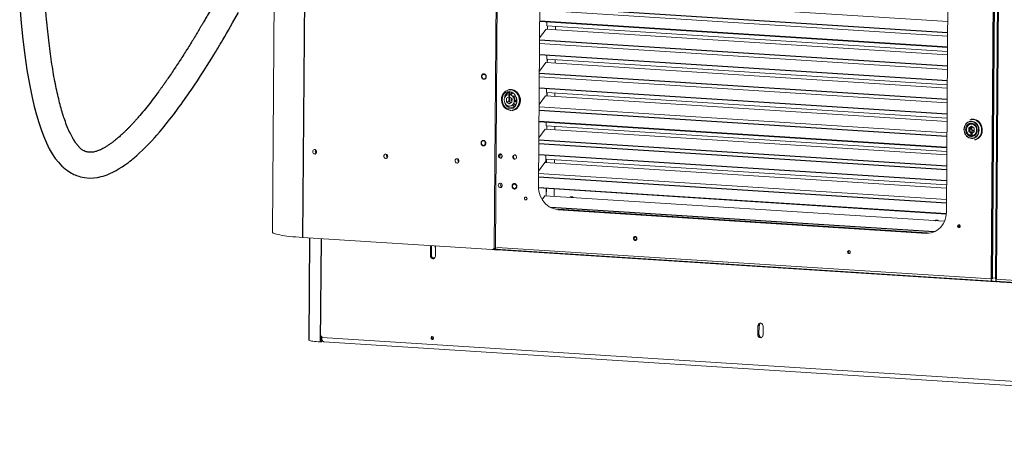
# Model space of a CAD drawing. Header units: millimetres. Extents: x -1472 to 1442, y -78 to 2620.
# Tile 1 of 102: x -1466 to -140, y -77 to 474. Entities that reach past the tile are written whole.
import ezdxf

# ---------------------------------------------------------------- set-up
doc = ezdxf.new("R2010")
doc.units = ezdxf.units.MM

msp = doc.modelspace()

# ---------------------------------------------------------------- linework, layer by layer
at = {"color": 144, "linetype": 'Continuous', "lineweight": 18}
for p, q in [((-816.8, 1516.8), (-826.7, 167.7)), ((-815.2, 1517.1), (-825.2, 165.2)), ((-158, 125.4), (-148, 1475.8)), ((-157, 125.6), (-147, 1476)), ((-156.3, 125.7), (-146.3, 1481.7)), ((-142, 1475.8), (-152, 125.4)), ((-140.8, 1475.4), (-150.8, 124.9)), ((-758.6, 1429.3), (-767.3, 250.3)), ((-218.2, 215.3), (-209.5, 1394.3)), ((-1122.6, 574), (-1125.5, 188.5)), ((-756.8, 505.9), (-216.3, 471.5)), ((-765.5, 486.8), (-216.5, 451.8)), ((-765.6, 471.6), (-216.6, 436.6)), ((-755.8, 471), (-755.9, 465.7)), ((-755.9, 465.7), (-216.6, 431.3)), ((-755.2, 465.6), (-755.2, 461)), ((-755, 465.6), (-755.1, 461)), ((-744.4, 464.9), (-744.4, 460.3)), ((-765.8, 449.6), (-757.1, 461.1)), ((-757.1, 461.1), (-216.7, 426.7)), ((-765.9, 442), (-216.8, 407)), ((-216.9, 392.2), (-766, 427.2)), ((-766, 426.8), (-216.9, 391.8)), ((-756.2, 426.2), (-756.2, 420.9)), ((-766.1, 404.8), (-757.5, 416.4)), ((-757.5, 416.4), (-217, 381.9)), ((-756.2, 420.9), (-217, 386.5)), ((-755.5, 420.8), (-755.5, 416.2)), ((-755.3, 420.8), (-755.4, 416.2)), ((-744.7, 420.1), (-744.8, 415.5)), ((-766.2, 397.2), (-217.2, 362.2)), ((-811.5, 371.9), (-812.5, 371.7)), ((-812.5, 371.7), (-812.5, 369.7)), ((-811.5, 371.2), (-811.5, 371.9)), ((-802.4, 376), (-808.1, 376.4)), ((-807.3, 371.9), (-807.3, 373.4)), ((-807, 371.1), (-806.9, 376.3)), ((-805.7, 373.3), (-805.7, 371.8)), ((-802.2, 371.4), (-798.9, 371.2)), ((-802.1, 371.3), (-802, 371.3)), ((-802, 371.3), (-802, 371.2)), ((-801.5, 375.2), (-801.2, 375.3)), ((-801.2, 375.2), (-801.5, 375.2)), ((-798.1, 371.7), (-798.2, 371.7)), ((-766.5, 360), (-757.8, 371.6)), ((-217.3, 347.4), (-766.3, 382.4)), ((-766.3, 382), (-217.3, 347)), ((-757.8, 371.6), (-217.3, 337.1)), ((-756.5, 381.4), (-756.5, 376.1)), ((-756.5, 376.1), (-217.3, 341.7)), ((-755.8, 376), (-755.9, 371.4)), ((-755.7, 376), (-755.7, 371.4)), ((-745.1, 375.4), (-745.1, 370.8)), ((-812.6, 362.4), (-812.6, 361.6)), ((-810.3, 363.4), (-810.2, 368.3)), ((-806.6, 360.8), (-810.3, 363.4)), ((-810.2, 368.3), (-806.5, 370.5)), ((-806.7, 364.1), (-810, 363.6)), ((-810, 363.6), (-806.5, 361)), ((-807, 369.2), (-807, 370.3)), ((-807, 364.1), (-807, 366)), ((-807, 361.1), (-807, 361.4)), ((-806.7, 364.1), (-804.1, 362.2)), ((-802.9, 363), (-806.6, 360.8)), ((-806.5, 370.5), (-802.8, 367.8)), ((-806, 361.1), (-806.5, 361)), ((-804, 365.6), (-804, 368.7)), ((-803.7, 365.5), (-804, 365.6)), ((-802.8, 367.8), (-802.9, 363)), ((-802.9, 363.1), (-802.9, 367.8)), ((-802.8, 367.8), (-802.9, 367.8)), ((-802.9, 363.1), (-802.9, 363.1)), ((-800.7, 370.9), (-801.6, 370.7)), ((-801.2, 360.6), (-797.6, 359.6)), ((-801, 360.9), (-799.7, 361)), ((-799.7, 361), (-801, 360.8)), ((-800.7, 370.9), (-800.7, 369.3)), ((-799.6, 368.3), (-800.2, 368.2)), ((-799.6, 363.7), (-799.9, 363.6)), ((-799.7, 361), (-797.3, 360.4)), ((-799.6, 363.7), (-799.6, 368.3)), ((-799, 365.2), (-799.6, 365.3)), ((-799, 364.7), (-798.9, 370.8)), ((-798.9, 370.8), (-797.7, 371)), ((-798.1, 363.7), (-796.4, 364)), ((-796.4, 363.6), (-798.1, 363.7)), ((-797, 365.1), (-797, 369.2)), ((-808.3, 356.4), (-800.5, 355.9)), ((-800.3, 356.1), (-807.2, 356.6)), ((-804.7, 352.1), (-804.4, 352.1)), ((-801.7, 352.3), (-802.4, 352.2)), ((-217.5, 322), (-766.5, 357)), ((-217.6, 302.6), (-766.6, 337.6)), ((-756.8, 336.6), (-756.9, 331.3)), ((-190.2, 332), (-190.3, 330)), ((-189.9, 332.6), (-190.2, 332)), ((-189.2, 331.5), (-189.2, 332.2)), ((-186.8, 333.3), (-186.8, 334.6)), ((-184.4, 340.1), (-184.9, 340)), ((-180.1, 336.3), (-181.8, 336.4)), ((-180, 331.7), (-179.9, 331.7)), ((-766.8, 315.2), (-758.1, 326.8)), ((-758.1, 326.8), (-217.7, 292.3)), ((-756.9, 331.3), (-217.6, 296.9)), ((-756.1, 331.3), (-756.2, 326.7)), ((-756, 331.2), (-756, 326.6)), ((-745.4, 330.6), (-745.4, 326)), ((-190.3, 322.7), (-190.3, 321.9)), ((-188, 328.6), (-184.3, 330.8)), ((-188, 323.7), (-188, 328.6)), ((-184.3, 321.1), (-188, 323.7)), ((-186.8, 318.3), (-187.4, 319.2)), ((-186.9, 318.4), (-186.9, 318.9)), ((-186.8, 322.9), (-186.8, 329.3)), ((-186.8, 328.7), (-183.8, 328.5)), ((-186.8, 328.1), (-183.8, 327.9)), ((-186.8, 328.1), (-183.8, 327.9)), ((-186.8, 327.6), (-183.8, 327.4)), ((-186.8, 327.6), (-183.8, 327.4)), ((-186.8, 327.5), (-183.8, 327.3)), ((-186.8, 326.9), (-183.8, 326.7)), ((-186.8, 324.6), (-180.6, 324.2)), ((-181.2, 322.9), (-186.8, 323.3)), ((-185.9, 329.8), (-183.8, 329.7)), ((-185.9, 322.2), (-182.7, 322)), ((-185.8, 329.9), (-183.8, 329.8)), ((-185.2, 319.8), (-184.5, 319.8)), ((-185.2, 318.3), (-185.2, 319.8)), ((-184.5, 318.3), (-184.5, 319.9)), ((-184.3, 330.8), (-180.6, 328.2)), ((-180.6, 323.3), (-184.3, 321.1)), ((-183.8, 330.5), (-183.8, 325.6)), ((-183.8, 325.6), (-183.8, 325.6)), ((-183.8, 325.6), (-183.8, 325.6)), ((-183.8, 325.6), (-183.8, 325.6)), ((-183.5, 319.7), (-183.5, 318.2)), ((-180.6, 328.2), (-180.6, 323.3)), ((-180.2, 319.5), (-178.8, 319.4)), ((-178.4, 331.3), (-179.4, 331.1)), ((-178.4, 329.5), (-178.2, 329.4)), ((-178.4, 321.8), (-177.4, 321.7)), ((-178.3, 329.4), (-178.2, 329.4)), ((-177, 322.7), (-178, 322.7)), ((-177.6, 324), (-176.7, 324)), ((-176.4, 319.2), (-175.7, 319.2)), ((-175.4, 321.6), (-174.7, 321.5)), ((-174.4, 322.5), (-175.1, 322.5)), ((-174.8, 324.2), (-174.2, 324.4)), ((-180.5, 312.4), (-180.3, 312.5)), ((-180.2, 312.4), (-179.7, 312.5)), ((-179.3, 316.3), (-178.3, 316.2)), ((-178, 316.4), (-179, 316.5)), ((-1067.6, 297.3), (-1067.6, 299.2)), ((-971.7, 291.1), (-971.7, 293)), ((-971.7, 292.8), (-971.5, 292.8)), ((-217.9, 257.8), (-767, 292.8)), ((-767, 292.5), (-217.9, 257.4)), ((-757.2, 291.8), (-757.2, 286.5)), ((-875.9, 285), (-875.8, 286.9)), ((-767.1, 270.4), (-758.5, 282)), ((-758.5, 282), (-218, 247.5)), ((-757.2, 286.5), (-218, 252.1)), ((-756.5, 286.5), (-756.5, 281.9)), ((-756.5, 281.9), (-756.4, 286.5)), ((-756.3, 286.5), (-756.4, 281.9)), ((-745.7, 285.8), (-745.8, 281.2)), ((-218.1, 232.4), (-767.2, 267.4)), ((-767.2, 247.7), (-218.4, 212.7)), ((-756.8, 247), (-756.8, 237.1)), ((-756.6, 247), (-756.7, 237.1)), ((-746, 246.3), (-746.1, 236.4)), ((-762.4, 232.4), (-758.8, 237.2)), ((-758.8, 237.2), (-220.8, 202.9)), ((-740.4, 219), (-741.4, 218.8)), ((-740.4, 219), (-243.6, 187.3)), ((-243.6, 187.3), (-244.6, 187.1)), ((-829.4, 164.9), (-1084.7, 181.2)), ((-912.8, 168.5), (-911.2, 168.8)), ((-912.8, 156.6), (-912.8, 168.5)), ((-911.3, 156.9), (-911.2, 168.8)), ((-905.9, 156.1), (-905.8, 168.1)), ((-827.8, 165.2), (-828.3, 165.1)), ((-826.7, 164.8), (-828.3, 165.1)), ((-825.2, 165.3), (-826.7, 165.4)), ((-825.2, 168), (-825.2, 168)), ((-822.8, 165.7), (-825.2, 165.2)), ((-154.9, 122.5), (-825.1, 165.3)), ((-823.3, 167.8), (-158, 125.4)), ((-822.6, 164.3), (-151.2, 121.5)), ((-910.2, 153.9), (-906.2, 154.6)), ((-158, 125.6), (-157, 125.6)), ((-157, 125.7), (-156.3, 125.7)), ((-152, 126.4), (-156.3, 126.7)), ((-154.9, 122.5), (-150.1, 121.6)), ((-152.3, 122.3), (511.2, 80)), ((-152.3, 122.3), (-147.5, 121.4)), ((-150.8, 125.6), (-152, 125.4)), ((510.3, 82.8), (-151.7, 125)), ((528, 78.2), (-143.4, 121)), ((-472, 50.4), (-471.9, 62.4)), ((-471.9, 62.4), (-470.4, 62.6)), ((-470.5, 50.7), (-470.4, 62.6)), ((-465, 50), (-464.9, 61.9)), ((-1060.5, 40.6), (-1060.9, 40.6)), ((-1060.5, 40.6), (-1060.5, 48.5)), ((-1060.5, 48.5), (-1059.1, 48.4)), ((-1059.3, 40.9), (-1060.5, 41)), ((-1059, 40.9), (-1059.3, 40.9)), ((-1059.1, 48.4), (-1059.1, 46.8)), ((-1059.1, 46.8), (789.9, -71.1)), ((-1059, 40.9), (-1059, 44.8)), ((-1056.4, 41), (791.2, -76.8)), ((-472, 50.4), (-470.5, 50.7))]:
    msp.add_line(p, q, dxfattribs=at)
at = {"color": 7, "linetype": 'Continuous', "lineweight": 25}
for p, q in [((-1082.2, 526.7), (-1084.7, 181.2)), ((-216.5, 456.4), (-765.5, 491.4)), ((-216.6, 437), (-765.6, 472)), ((-216.8, 411.6), (-765.8, 446.6)), ((-217.1, 366.8), (-766.2, 401.8)), ((-806.1, 379.9), (-807.2, 379.7)), ((-806.5, 376.3), (-806.6, 370.9)), ((-806.6, 364.3), (-806.6, 364.1)), ((-806.6, 361.1), (-806.6, 360.8)), ((-797, 365.1), (-799, 364.7)), ((-802.4, 352.1), (-801.4, 352.3)), ((-766.5, 352.4), (-217.5, 317.4)), ((-766.6, 337.3), (-217.6, 302.2)), ((-174.8, 324), (-174.2, 324)), ((-766.9, 307.6), (-217.8, 272.6)), ((-217.8, 277.2), (-766.8, 312.2)), ((-1066.4, 294.5), (-1066.4, 294.5)), ((-767.2, 262.9), (-218.1, 227.8)), ((-218.3, 213), (-767.2, 248)), ((-234.8, 188.7), (-751.2, 221.6)), ((-741.4, 218.8), (-244.6, 187.1)), ((-1075.3, 180.6), (-1076.3, 43.4)), ((-1059.9, 179.6), (-1060.9, 40.6)), ((-827.8, 165.2), (-828.1, 165.2)), ((-1059.3, 48.4), (-1059.3, 40.9))]:
    msp.add_line(p, q, dxfattribs=at)
at = {"color": 7, "linetype": 'Continuous', "lineweight": 25, "flags": 128}
for points in [[(-1465.6, 491.8), (-1463.6, 469.2), (-1461.3, 447.4), (-1458.7, 426.4), (-1455.8, 406.4), (-1452.5, 387.3), (-1448.8, 369.3), (-1446, 357.3), (-1443.1, 346), (-1440, 335.7), (-1436.9, 326.4), (-1433.7, 317.9), (-1429.7, 308.6), (-1425.7, 300.5), (-1421.7, 293.5), (-1417.7, 287.5), (-1413.5, 282.2), (-1408.7, 277.1), (-1407.7, 276.1), (-1406.1, 274.7), (-1404, 272.9), (-1401.4, 271), (-1398.2, 268.9), (-1395.9, 267.5), (-1394, 266.6), (-1392.7, 265.9), (-1391.1, 265.2), (-1388.9, 264.3), (-1386.2, 263.4), (-1383.8, 262.7), (-1378.4, 261.7), (-1371.8, 261.1), (-1366, 261.3), (-1360.9, 262), (-1356, 263), (-1353.3, 263.8), (-1350.7, 264.6), (-1347.7, 265.6), (-1344.1, 267.1), (-1340, 269), (-1335.6, 271.3), (-1331.5, 273.7), (-1327.7, 276.1), (-1324.5, 278.3), (-1321.6, 280.3), (-1319.3, 282), (-1317.2, 283.6), (-1315.1, 285.3), (-1313.2, 286.9), (-1311.2, 288.5), (-1307.9, 291.5), (-1304.2, 294.8), (-1300.2, 298.6), (-1296.2, 302.5), (-1291.9, 306.9), (-1287.8, 311.3), (-1284.2, 315.2), (-1280.9, 318.9), (-1277.5, 322.9), (-1273, 328.2), (-1268.3, 334), (-1263.4, 340.1), (-1258.7, 346.2), (-1254.1, 352.3), (-1251.2, 356.3), (-1248.4, 360.1), (-1245.9, 363.6), (-1243.8, 366.6), (-1241.9, 369.2), (-1240.2, 371.8), (-1237.3, 375.8), (-1234, 380.6), (-1230.3, 386.1), (-1226.4, 392), (-1222.2, 398.4), (-1217.8, 405.3), (-1213.1, 412.6), (-1210.1, 417.4), (-1207.1, 422.2), (-1204.4, 426.6), (-1202.1, 430.3), (-1200.2, 433.5), (-1198.6, 436.1), (-1197.4, 438.1), (-1196.6, 439.5), (-1195.7, 440.9), (-1194.1, 443.6), (-1192.1, 447.1), (-1189.6, 451.3), (-1187, 455.6), (-1184.4, 460.1), (-1181.7, 464.8), (-1179, 469.6), (-1171.1, 483.5)], [(-912.4, 170.2), (-912.6, 169.8), (-912.8, 168.5)], [(-905.8, 168.1), (-905.9, 169.3), (-906.1, 169.8)]]:
    msp.add_lwpolyline(points, dxfattribs=at)
at = {"color": 144, "linetype": 'Continuous', "lineweight": 18, "flags": 128}
for points in [[(-838.1, 397.4), (-838.3, 398.4), (-838.7, 399.3), (-839.4, 400.1), (-840.3, 400.5), (-841.2, 400.5), (-842, 400.2), (-842.7, 399.6), (-843.2, 398.7), (-843.3, 397.7), (-843.2, 396.7), (-842.7, 395.8), (-842.1, 395), (-841.2, 394.6), (-840.3, 394.6), (-839.4, 394.9), (-838.7, 395.5), (-838.3, 396.4), (-838.1, 397.4)], [(-816.3, 361.3), (-815.2, 358.9), (-813.7, 356.7), (-811.9, 354.9), (-809.8, 353.5), (-807.5, 352.6), (-805.2, 352.1), (-802.8, 352.3), (-800.6, 352.9), (-798.5, 354), (-796.6, 355.6), (-795.1, 357.6), (-794, 359.9), (-793.3, 362.5), (-793, 365.1), (-793.3, 367.8), (-793.9, 370.4), (-795, 372.9), (-796.5, 375.1), (-798.3, 376.9), (-800.4, 378.3), (-802.6, 379.2), (-805, 379.6), (-807.3, 379.5), (-809.6, 378.9), (-811.7, 377.7), (-813.5, 376.2), (-815, 374.2), (-816.2, 371.9), (-816.9, 369.3), (-817.1, 366.7), (-817.1, 366.7)], [(-806.7, 354), (-804.9, 354.1), (-803.2, 354.5), (-801.5, 355.2), (-800.1, 356.3), (-798.8, 357.7), (-797.8, 359.2), (-797, 361), (-796.5, 363), (-796.4, 365), (-796.5, 367), (-796.9, 369), (-797.7, 370.9), (-798.7, 372.6), (-799.9, 374.1), (-801.4, 375.4), (-803, 376.4), (-804.7, 377), (-806.5, 377.3), (-808.3, 377.2), (-810, 376.8), (-811.6, 376.1), (-813.1, 375), (-814.3, 373.6), (-815.4, 372), (-816.1, 370.2), (-816.6, 368.3), (-816.8, 366.3), (-816.6, 364.3), (-816.2, 362.3), (-815.4, 360.4), (-814.4, 358.6), (-813.2, 357.1), (-811.7, 355.9), (-810.1, 354.9), (-808.4, 354.3), (-806.7, 354)], [(-805.7, 373.3), (-804.2, 372.8), (-802.9, 372), (-801.8, 370.9), (-800.8, 369.6), (-800.2, 368), (-799.8, 366.4), (-799.8, 364.7), (-800, 363.1), (-800.6, 361.6), (-801.4, 360.3), (-802.5, 359.2), (-803.8, 358.4), (-805.1, 358), (-806.6, 357.9), (-808.1, 358.2), (-809.4, 358.8), (-810.7, 359.7), (-811.7, 360.9), (-812.6, 362.4), (-813.1, 363.9), (-813.3, 365.6), (-813.3, 367.3), (-812.9, 368.9), (-812.2, 370.3), (-811.2, 371.5), (-810.1, 372.5), (-808.7, 373.1), (-807.3, 373.4)], [(-801.9, 352.2), (-800.5, 352.6), (-798.7, 353.3), (-797, 354.4), (-795.5, 355.8), (-794.3, 357.5), (-793.3, 359.4), (-792.6, 361.4), (-792.2, 363.6), (-792.1, 365.8), (-792.3, 368.1), (-792.8, 370.2), (-793.6, 372.3), (-794.7, 374.2), (-796.1, 375.9), (-797.7, 377.4), (-799.4, 378.5), (-801.2, 379.4), (-803.2, 379.9), (-805.1, 380), (-807.1, 379.7), (-808.8, 379.2)], [(-807.6, 379.6), (-807.5, 379.6), (-806.7, 379.8)], [(-805.7, 371.8), (-805.7, 371.4), (-805.9, 371.2), (-806.2, 371), (-806.5, 370.9), (-806.8, 371), (-807.1, 371.2), (-807.3, 371.5), (-807.3, 371.9)], [(-806.6, 370.9), (-806.4, 371.4), (-805.7, 372.9)], [(-806.1, 379.9), (-805.6, 380), (-803.7, 380)], [(-804.2, 380), (-802.2, 379.7), (-800.3, 379), (-798.5, 378), (-796.9, 376.7), (-795.4, 375.1), (-794.2, 373.3), (-793.2, 371.3), (-792.5, 369.2), (-792.1, 366.9), (-792.1, 364.7), (-792.3, 362.5), (-792.9, 360.4), (-793.7, 358.4), (-794.9, 356.6), (-796.2, 355.1), (-797.8, 353.8), (-799.6, 352.9), (-801.4, 352.3), (-802.6, 352.1)], [(-803.7, 380), (-801.7, 379.7), (-799.8, 379.1), (-798, 378.1), (-796.4, 376.8), (-794.9, 375.2), (-793.7, 373.4), (-792.7, 371.4), (-792, 369.2), (-791.6, 367), (-791.6, 364.8), (-791.8, 362.6), (-792.4, 360.4), (-793.3, 358.5), (-794.4, 356.7), (-795.8, 355.2), (-797.3, 353.9), (-799.1, 353), (-801, 352.4), (-801.4, 352.3)], [(-807.1, 367.6), (-806.9, 369.5), (-806.7, 370.4)], [(-806.6, 364.1), (-806.9, 365.6), (-807.1, 367.6)], [(-184.2, 337.6), (-186, 337.5), (-187.7, 337.1), (-189.3, 336.4), (-190.8, 335.3), (-192.1, 333.9), (-193.1, 332.3), (-193.9, 330.5), (-194.4, 328.6), (-194.5, 326.6), (-194.4, 324.6), (-193.9, 322.6), (-193.2, 320.7), (-192.2, 319), (-190.9, 317.4), (-189.5, 316.2), (-187.9, 315.2), (-186.2, 314.6), (-184.4, 314.3), (-182.6, 314.4), (-180.9, 314.8), (-179.3, 315.5), (-177.8, 316.6), (-176.6, 318), (-175.5, 319.6), (-174.8, 321.3), (-174.3, 323.3), (-174.1, 325.3), (-174.3, 327.3), (-174.7, 329.3), (-175.4, 331.2), (-176.4, 332.9), (-177.7, 334.4), (-179.1, 335.7), (-180.7, 336.7), (-182.5, 337.3), (-184.2, 337.6)], [(-184.5, 314.8), (-182.8, 314.9), (-181.1, 315.3), (-179.6, 316.1), (-178.1, 317.2), (-176.9, 318.5), (-176, 320.1), (-175.3, 321.9), (-174.9, 323.8), (-174.8, 325.8), (-175, 327.8), (-175.5, 329.7), (-176.3, 331.5), (-177.4, 333.1), (-178.7, 334.5), (-180.2, 335.6), (-181.8, 336.4), (-183.5, 336.9), (-185.3, 337), (-187, 336.8), (-188.6, 336.2), (-190.1, 335.2), (-191.4, 334), (-192.5, 332.5), (-193.4, 330.8), (-193.9, 329), (-194.2, 327), (-194.1, 325), (-193.7, 323.1), (-193.1, 321.2), (-192.1, 319.5), (-190.9, 318), (-189.5, 316.7), (-188, 315.8), (-186.3, 315.1), (-184.5, 314.8)], [(-184.4, 334.9), (-186, 334.8), (-187.5, 334.3), (-188.9, 333.6), (-190.1, 332.4), (-191.1, 331.1), (-191.8, 329.5), (-192.2, 327.8), (-192.3, 326), (-192.1, 324.2), (-191.5, 322.4), (-190.7, 320.8), (-189.6, 319.4), (-188.3, 318.3), (-186.9, 317.5), (-185.3, 317.1), (-183.7, 317), (-182.2, 317.2), (-180.7, 317.8), (-179.4, 318.8), (-178.3, 320), (-177.5, 321.5), (-176.9, 323.2), (-176.6, 325), (-176.7, 326.8), (-177.1, 328.6), (-177.8, 330.2), (-178.7, 331.7), (-179.9, 333), (-181.3, 333.9), (-182.8, 334.6), (-184.4, 334.9)], [(-185.2, 318.3), (-186.6, 318.8), (-187.9, 319.6), (-189.1, 320.7), (-190, 322), (-190.7, 323.5), (-191, 325.2), (-191.1, 326.9), (-190.8, 328.5), (-190.3, 330), (-189.4, 331.3), (-188.3, 332.4), (-187.1, 333.2), (-185.7, 333.6), (-184.2, 333.7), (-182.8, 333.4), (-181.4, 332.8), (-180.2, 331.9), (-179.1, 330.7), (-178.3, 329.2), (-177.7, 327.7), (-177.5, 326), (-177.6, 324.3), (-178, 322.7), (-178.7, 321.3), (-179.6, 320.1), (-180.8, 319.1), (-182.1, 318.5), (-183.5, 318.2)], [(-179.7, 312.5), (-179.2, 312.6), (-177.3, 313.2), (-175.6, 314.1), (-174, 315.4), (-172.6, 316.9), (-171.5, 318.7), (-170.6, 320.7), (-170.1, 322.8), (-169.8, 325), (-169.9, 327.2), (-170.3, 329.5), (-170.9, 331.6), (-171.9, 333.6), (-173.1, 335.4), (-174.6, 337), (-176.3, 338.3), (-178.1, 339.3), (-180, 340), (-181.9, 340.3)], [(-185.2, 319.8), (-185.1, 320.1), (-184.9, 320.4), (-184.7, 320.6), (-184.3, 320.7), (-184, 320.6), (-183.8, 320.4), (-183.6, 320), (-183.5, 319.7)], [(-178.3, 329.3), (-178.2, 329.4), (-177.6, 329.9)], [(-176.7, 324.4), (-176.8, 324.5), (-177.5, 324.8)], [(-175.7, 330.2), (-174.9, 329.7), (-174.8, 329.7)], [(-174.3, 323.2), (-174.6, 323.3), (-174.9, 323.4)], [(-174.1, 325.6), (-174.4, 325.2), (-174.8, 324.8)], [(-838.8, 307.8), (-838.9, 308.9), (-839.4, 309.8), (-840.1, 310.5), (-840.9, 310.9), (-841.8, 311), (-842.7, 310.7), (-843.4, 310.1), (-843.8, 309.2), (-844, 308.2), (-843.9, 307.1), (-843.4, 306.2), (-842.7, 305.5), (-841.9, 305.1), (-841, 305), (-840.1, 305.3), (-839.4, 306), (-838.9, 306.8), (-838.8, 307.8)], [(-1071.1, 296.6), (-1070.9, 297.6), (-1070.5, 298.4), (-1069.8, 299.1), (-1068.9, 299.4), (-1068, 299.3), (-1067.2, 298.9), (-1066.5, 298.2), (-1066, 297.3), (-1065.9, 296.2), (-1066, 295.2), (-1066.5, 294.3), (-1067.2, 293.7), (-1068, 293.4), (-1069, 293.5), (-1069.8, 293.9), (-1070.5, 294.6), (-1070.9, 295.5), (-1071.1, 296.6)], [(-975.4, 290.5), (-975.2, 291.5), (-974.7, 292.3), (-974, 293), (-973.2, 293.3), (-972.3, 293.2), (-971.4, 292.8), (-970.7, 292.1), (-970.3, 291.2), (-970.1, 290.1), (-970.3, 289.1), (-970.8, 288.2), (-971.5, 287.6), (-972.3, 287.3), (-973.2, 287.4), (-974.1, 287.8), (-974.8, 288.5), (-975.2, 289.4), (-975.4, 290.5)], [(-821.1, 290.7), (-820.9, 291.7), (-820.5, 292.6), (-819.8, 293.2), (-818.9, 293.5), (-818, 293.5), (-817.1, 293.1), (-816.5, 292.4), (-816, 291.4), (-815.9, 290.4), (-816, 289.4), (-816.5, 288.5), (-817.2, 287.9), (-818, 287.6), (-818.9, 287.7), (-819.8, 288.1), (-820.5, 288.8), (-820.9, 289.7), (-821.1, 290.7)], [(-817.8, 293.4), (-818.3, 293.3), (-819, 292.9), (-819.6, 292.2), (-819.9, 291.3), (-820, 290.4), (-819.6, 289.4), (-819.1, 288.7), (-818.3, 288.2), (-817.4, 288), (-816.9, 288.1)], [(-817.3, 293.2), (-817.7, 292.4), (-817.9, 291.3)], [(-801.9, 289.5), (-801.7, 290.5), (-801.3, 291.4), (-800.6, 292), (-799.7, 292.3), (-798.8, 292.2), (-798, 291.8), (-797.3, 291.1), (-796.8, 290.2), (-796.7, 289.2), (-796.9, 288.2), (-797.3, 287.3), (-798, 286.7), (-798.9, 286.4), (-799.8, 286.4), (-800.6, 286.8), (-801.3, 287.5), (-801.8, 288.5), (-801.9, 289.5)], [(-879.5, 284.3), (-879.3, 285.4), (-878.9, 286.2), (-878.2, 286.8), (-877.3, 287.1), (-876.4, 287.1), (-875.6, 286.7), (-874.9, 286), (-874.4, 285), (-874.3, 284), (-874.4, 283), (-874.9, 282.1), (-875.6, 281.5), (-876.4, 281.2), (-877.4, 281.3), (-878.2, 281.7), (-878.9, 282.4), (-879.3, 283.3), (-879.5, 284.3)], [(-821.4, 251.4), (-821.2, 252.4), (-820.8, 253.3), (-820.1, 253.9), (-819.2, 254.2), (-818.3, 254.1), (-817.4, 253.7), (-816.7, 253), (-816.3, 252.1), (-816.1, 251), (-816.3, 250), (-816.8, 249.2), (-817.5, 248.5), (-818.3, 248.2), (-819.2, 248.3), (-820.1, 248.7), (-820.8, 249.4), (-821.2, 250.3), (-821.4, 251.4)], [(-817.6, 253.8), (-818, 253), (-818.2, 252)], [(-802.2, 250.1), (-802, 251.2), (-801.6, 252), (-800.9, 252.6), (-800, 252.9), (-799.1, 252.9), (-798.3, 252.5), (-797.6, 251.8), (-797.1, 250.8), (-797, 249.8), (-797.1, 248.8), (-797.6, 247.9), (-798.3, 247.3), (-799.2, 247), (-800.1, 247.1), (-800.9, 247.5), (-801.6, 248.2), (-802.1, 249.1), (-802.2, 250.1)], [(-741.4, 218.8), (-744.3, 219.2), (-747.2, 219.9), (-750, 221), (-752.7, 222.5), (-755.2, 224.3), (-757.6, 226.3), (-759.8, 228.7), (-761.7, 231.3), (-763.4, 234.2), (-764.8, 237.2), (-765.9, 240.4), (-766.7, 243.6), (-767.1, 247), (-767.3, 250.3)], [(-782.7, 233.4), (-782.8, 234.2), (-783.2, 234.9), (-783.8, 235.3), (-784.4, 235.5), (-785.1, 235.4), (-785.7, 235), (-786.1, 234.4), (-786.2, 233.7), (-786.1, 232.9), (-785.7, 232.2), (-785.1, 231.7), (-784.5, 231.6), (-783.8, 231.7), (-783.2, 232.1), (-782.8, 232.7), (-782.7, 233.4)], [(-218.2, 215.3), (-218.4, 212), (-218.9, 208.7), (-219.8, 205.5), (-220.9, 202.5), (-222.4, 199.7), (-224.1, 197), (-226.1, 194.7), (-228.3, 192.6), (-230.7, 190.8), (-233.2, 189.3), (-236, 188.2), (-238.8, 187.5), (-241.7, 187.1), (-244.6, 187.1)], [(-1084.7, 181.2), (-1089.4, 181.5), (-1093.8, 181.9), (-1098.1, 182.2), (-1102.1, 182.6), (-1105.8, 183.1), (-1109.2, 183.5), (-1112.4, 184), (-1115.2, 184.5), (-1117.7, 185), (-1119.9, 185.5), (-1121.7, 186), (-1123.2, 186.6), (-1124.3, 187.1), (-1125.1, 187.7), (-1125.4, 188.2), (-1125.5, 188.5)], [(-199.6, 196.2), (-199.7, 197), (-200.1, 197.7), (-200.7, 198.1), (-201.3, 198.3), (-202, 198.2), (-202.6, 197.8), (-202.9, 197.2), (-203.1, 196.5), (-202.9, 195.7), (-202.6, 195), (-202, 194.5), (-201.3, 194.4), (-200.7, 194.5), (-200.1, 194.9), (-199.7, 195.5), (-199.6, 196.2)], [(-201.7, 196.1), (-201.8, 196.2), (-201.8, 196.3)], [(-635.3, 179.7), (-635.4, 180.4), (-635.8, 181.1), (-636.3, 181.6), (-637, 181.8), (-637.7, 181.7), (-638.2, 181.3), (-638.6, 180.7), (-638.8, 179.9), (-638.6, 179.1), (-638.3, 178.5), (-637.7, 178), (-637, 177.8), (-636.4, 177.9), (-635.8, 178.3), (-635.4, 178.9), (-635.3, 179.7)], [(-911, 170.1), (-911, 170), (-911.2, 168.8)], [(-347.7, 161.3), (-347.8, 162.1), (-348.2, 162.8), (-348.7, 163.2), (-349.4, 163.4), (-350.1, 163.3), (-350.6, 162.9), (-351, 162.3), (-351.2, 161.6), (-351, 160.8), (-350.7, 160.1), (-350.1, 159.6), (-349.4, 159.5), (-348.8, 159.6), (-348.2, 160), (-347.8, 160.6), (-347.7, 161.3)], [(-350.2, 161.7), (-350, 162.5), (-349.8, 162.9)], [(-912.8, 156.6), (-912.7, 155.4), (-912.2, 154.2), (-911.4, 153.3), (-910.5, 152.7), (-909.4, 152.4), (-908.3, 152.5), (-907.3, 153), (-906.6, 153.9), (-906.1, 154.9), (-905.9, 156.1)], [(-156.7, 122.6), (-157, 122.7), (-157.2, 122.9), (-157.4, 123.2), (-157.6, 123.5), (-157.8, 123.9), (-157.9, 124.4), (-157.9, 124.9), (-158, 125.4)], [(-150.5, 122.2), (-150.7, 122.3), (-151, 122.5), (-151.2, 122.8), (-151.3, 123.1), (-151.5, 123.5), (-151.6, 124), (-151.7, 124.5), (-151.7, 125)], [(-151.2, 121.5), (-150.8, 121.5), (-150.3, 121.5), (-150, 121.4), (-149.8, 121.5), (-149.7, 121.5), (-149.7, 121.5), (-149.8, 121.6), (-150.1, 121.6)], [(-464.9, 61.9), (-465.1, 63.2), (-465.6, 64.3), (-466.4, 65.3), (-467.3, 65.9), (-468.4, 66.1), (-469.5, 66), (-470.5, 65.5), (-471.2, 64.7), (-471.7, 63.6), (-471.9, 62.4)], [(-1060.9, 40.6), (-1063.8, 40.8), (-1066.4, 41.1), (-1068.8, 41.3), (-1070.8, 41.6), (-1072.6, 41.9), (-1074.1, 42.2), (-1075.2, 42.5), (-1075.9, 42.9), (-1076.2, 43.2), (-1076.3, 43.4)], [(-1056.4, 41), (-1056.6, 41.1), (-1057.2, 41.3), (-1057.8, 41.8), (-1058.2, 42.5), (-1058.6, 43.4), (-1058.9, 44.4), (-1059.1, 45.6), (-1059.1, 46.8)], [(-908.4, 45.8), (-908.6, 46.6), (-908.9, 47.3), (-909.5, 47.7), (-910.2, 47.9), (-910.8, 47.8), (-911.4, 47.4), (-911.8, 46.8), (-911.9, 46), (-911.8, 45.3), (-911.4, 44.6), (-910.9, 44.1), (-910.2, 43.9), (-909.5, 44.1), (-909, 44.4), (-908.6, 45.1), (-908.4, 45.8)], [(-472, 50.4), (-471.8, 49.2), (-471.4, 48.1), (-470.6, 47.1), (-469.6, 46.5), (-468.6, 46.2), (-467.5, 46.4), (-466.5, 46.9), (-465.7, 47.7), (-465.2, 48.8), (-465, 50)]]:
    msp.add_lwpolyline(points, dxfattribs=at)
at = {"color": 144, "linetype": 'Continuous', "lineweight": 18}
for centre, radius, start, end in [((-800.5, 366.7), 15.5, 153.8691, 225.5504), ((-803.6, 367.7), 9.78, 117.7394, 156.0713), ((-802.5, 367.9), 9.84, 120.4898, 156.0155), ((-802.5, 367.8), 9.61, 117.9136, 158.9086), ((-804.8, 369.4), 10.6, 86.3064, 109.5557), ((-798.3, 368.7), 8.45, 119.4387, 147.3031), ((-798.5, 368.7), 7.41, 113.7332, 144.7063), ((-798.1, 370.9), 0.887, 94.9448, 183.6483), ((-800.6, 366.7), 15.8, 164.5113, 214.9082), ((-800.6, 366.7), 15.8, 164.5021, 214.9174), ((-801.9, 366), 11.5, 202.2545, 236.6264), ((-801.3, 365.8), 11, 217.0023, 237.0479), ((-801.6, 365.5), 10.3, 220.6167, 243.2245), ((-796, 367.4), 10.2, 165.0222, 205.1363), ((-805.1, 347.7), 17.9, 83.1151, 86.6014), ((-797.8, 365.5), 8.45, 232.1337, 260.4109), ((-797.9, 365.6), 7.49, 234.8984, 265.8126), ((-798, 364.7), 1, 176.7964, 262.0846), ((-796, 365), 1.04, 177.5997, 246.5584), ((-179.5, 327.7), 10.7, 143.8963, 155.3454), ((-182.6, 329.7), 10.6, 86.3096, 111.2913), ((-178.1, 338.3), 6.83, 254.5655, 266.0324), ((-178.6, 327), 15.6, 164.3922, 187.9037), ((-178.6, 326.9), 15.6, 191.5187, 215.0243), ((-179.4, 326.5), 11.8, 202.5508, 227.5019), ((-179, 326.1), 11, 217.0198, 235.3567), ((-183.8, 319.9), 0.674, 101.7343, 183.3551), ((-183.5, 324.3), 6.02, 260.0919, 269.5821), ((-179.9, 340), 14.9, 254.9012, 267.4172), ((-183.8, 325.6), 0.00408, 75.2225, 88.8917), ((-1064, 297.2), 3.64, 179.0321, 228.0241), ((-817.6, 291), 2.77, 111.9258, 182.5091), ((-797.9, 289.6), 3.08, 116.7457, 262.6738), ((-968.1, 291.1), 3.65, 179.0788, 226.1084), ((-872.2, 285), 3.65, 179.0788, 226.1084), ((-817.4, 290.7), 2.98, 176.4372, 265.381), ((-814.5, 291.2), 3.44, 178.4565, 233.3679), ((-765.2, 286.3), 7.97, 327.3236, 1.5643), ((-814.8, 251.9), 3.44, 178.4565, 233.3679), ((-231.5, 201.5), 2.85, 44.081, 128.6188), ((-200.2, 196.7), 1.91, 121.2572, 181.6658), ((-200, 196.5), 2.03, 177.0805, 256.695), ((-205.9, 195.7), 4.15, 10.405, 20.6104), ((-829.4, 167.5), 2.64, 269.9641, 3.8467), ((-827.8, 167.8), 2.64, 269.9641, 3.8467), ((-820.1, 206.5), 42.3, 261.0863, 266.6193), ((-348.3, 161.6), 2.07, 119.2572, 260.1623), ((-348.6, 161.7), 1.74, 104.1808, 207.8201), ((-348, 161.7), 2.18, 178.7983, 231.7832), ((-348.6, 161.4), 1.59, 199.3398, 277.7243), ((-907.3, 156.6), 4.01, 176.5702, 260.8931), ((-140.9, 163.2), 42.3, 261.0863, 266.6193), ((-908.3, 46.3), 2.12, 132.4515, 246.968)]:
    msp.add_arc(centre, radius, start, end, dxfattribs=at)
at = {"color": 7, "linetype": 'Continuous', "lineweight": 25}
for centre, radius, start, end in [((-466.6, 62.8), 3.76, 117.0383, 181.9958), ((-466.5, 50.5), 4.01, 176.5702, 260.8931)]:
    msp.add_arc(centre, radius, start, end, dxfattribs=at)
msp.add_open_spline([(-1090.1, 720.4), (-1091.5, 717.2), (-1094.4, 710.9), (-1098.9, 701.3), (-1103.3, 692), (-1107.6, 682.9), (-1111.7, 674.2), (-1115.9, 665.4), (-1120.2, 656.6), (-1124.4, 647.9), (-1128.3, 639.9), (-1131.8, 632.7), (-1134.9, 626.5), (-1137.4, 621.4), (-1139.5, 617.2), (-1141.3, 613.7), (-1142.7, 610.7), (-1143.9, 608.3), (-1144.8, 606.5), (-1145.4, 605.3), (-1145.9, 604.4), (-1146.4, 603.5), (-1146.9, 602.4), (-1147.8, 600.7), (-1148.8, 598.6), (-1150.1, 596), (-1151.9, 592.5), (-1154.3, 587.9), (-1157.3, 582.1), (-1161, 575), (-1165.4, 566.4), (-1170.8, 556.2), (-1176.5, 545.3), (-1183.7, 532), (-1192.1, 516.5), (-1201.9, 498.9), (-1209.7, 485.3), (-1215.2, 475.8), (-1218.2, 470.7), (-1220.8, 466.3), (-1222.9, 462.7), (-1224.9, 459.4), (-1226.9, 456), (-1229.7, 451.3), (-1233.4, 445.3), (-1237.9, 438), (-1242.5, 430.7), (-1247.2, 423.3), (-1251.9, 416), (-1256.7, 408.8), (-1261.4, 401.8), (-1265.2, 396.1), (-1268.1, 392.1), (-1269.8, 389.6), (-1271.1, 387.7), (-1272.1, 386.3), (-1273, 385), (-1274.3, 383.2), (-1276.3, 380.4), (-1279.1, 376.6), (-1283.5, 370.7), (-1289.3, 363), (-1296.4, 354), (-1302.5, 346.7), (-1307.1, 341.4), (-1310.2, 338), (-1312.8, 335.1), (-1315.3, 332.4), (-1317.7, 329.8), (-1320.4, 327.1), (-1323.2, 324.3), (-1326.6, 321.1), (-1330.3, 317.6), (-1334.4, 314.1), (-1338.3, 310.9), (-1341.9, 308.2), (-1345.5, 305.6), (-1349.2, 303.2), (-1353, 301), (-1356.8, 299.1), (-1360.7, 297.5), (-1364.5, 296.4), (-1367.8, 295.8), (-1370.5, 295.6), (-1372.8, 295.7), (-1375.1, 296.1), (-1377.4, 296.8), (-1379.6, 297.9), (-1381.4, 299.1), (-1382.6, 299.9), (-1383.6, 300.9), (-1384.6, 301.7), (-1385.4, 302.6), (-1386.2, 303.4), (-1386.9, 304.2), (-1387.7, 305.1), (-1389.1, 306.9), (-1391.4, 310), (-1394.5, 315.2), (-1398, 321.8), (-1401.6, 330.1), (-1404.9, 338.9), (-1407.9, 348), (-1410.6, 357.5), (-1413.2, 367.8), (-1415.8, 379), (-1418.3, 391.2), (-1420.6, 404.1), (-1422.7, 417.6), (-1424.7, 431.7), (-1426.6, 446.7), (-1428.4, 462.6), (-1430, 479.8), (-1431.6, 498.3), (-1433, 518.1), (-1434.3, 539), (-1435.3, 560.9), (-1436.3, 583.8), (-1437, 607.8), (-1437.5, 632.9), (-1437.9, 659.4), (-1438.1, 687.5), (-1438, 717.1), (-1437.7, 747.8), (-1437.2, 779.6), (-1436.5, 812.5), (-1435.5, 845.9), (-1434.3, 879.9), (-1433, 914.4), (-1431.3, 949.8), (-1429.5, 986), (-1427.5, 1022.9), (-1425.2, 1060.2), (-1422.8, 1097.6), (-1420.2, 1135), (-1417.1, 1177.4), (-1413.4, 1224.6), (-1409.1, 1276.4), (-1404.6, 1327.3), (-1399.9, 1377.3), (-1395.3, 1423.7), (-1391, 1466.4), (-1386.8, 1505.5), (-1382.5, 1543.7), (-1378.3, 1581), (-1374, 1617.3), (-1369.7, 1652.1), (-1365.6, 1685.2), (-1361.5, 1716.7), (-1357.4, 1747.3), (-1353.4, 1777), (-1349.3, 1806.1), (-1345.2, 1834.5), (-1341.1, 1862.2), (-1337.1, 1888.9), (-1333.1, 1914.6), (-1329.2, 1939.4), (-1325.3, 1963.1), (-1321.3, 1986.5), (-1317.3, 2009.6), (-1313.3, 2032.4), (-1309.3, 2054), (-1305.4, 2074.9), (-1301.2, 2096.4), (-1296.6, 2118.8), (-1291.7, 2142.1), (-1286.7, 2165.2), (-1281.4, 2187.9), (-1276.7, 2207.3), (-1272.5, 2223.5), (-1269, 2236.5), (-1265.5, 2249.1), (-1262, 2260.4), (-1258.7, 2270.5), (-1255.5, 2279.5), (-1252.1, 2288.2), (-1248.5, 2296.7), (-1244.7, 2304.3), (-1240.9, 2311.1), (-1237, 2317.2), (-1233.6, 2321.9), (-1230.8, 2325.4), (-1229.3, 2327), (-1228.7, 2327.7)], degree=3, knots=[0, 0, 0, 0, 0.004543, 0.008844, 0.012921, 0.016785, 0.020443, 0.023896, 0.02777, 0.031343, 0.034609, 0.037559, 0.040184, 0.042118, 0.043817, 0.045277, 0.046495, 0.047467, 0.048191, 0.048685, 0.048956, 0.049306, 0.04978, 0.050379, 0.051343, 0.052405, 0.053533, 0.055718, 0.058123, 0.060752, 0.06463, 0.068926, 0.073627, 0.078499, 0.086089, 0.093886, 0.10187, 0.104558, 0.106944, 0.108972, 0.110641, 0.112038, 0.113616, 0.115439, 0.118765, 0.122315, 0.125916, 0.129567, 0.133253, 0.136922, 0.140561, 0.144167, 0.145759, 0.147058, 0.148064, 0.148779, 0.149366, 0.150148, 0.151782, 0.153907, 0.156512, 0.161664, 0.167007, 0.172512, 0.175017, 0.177211, 0.179103, 0.180793, 0.182579, 0.184478, 0.186519, 0.188712, 0.191669, 0.194598, 0.197344, 0.199919, 0.202358, 0.205034, 0.207801, 0.210675, 0.213704, 0.216886, 0.219359, 0.221767, 0.224194, 0.226274, 0.228787, 0.231475, 0.232728, 0.233812, 0.234689, 0.235525, 0.236175, 0.236811, 0.237433, 0.238041, 0.238635, 0.240942, 0.243341, 0.246738, 0.25038, 0.254278, 0.257756, 0.261471, 0.265469, 0.269762, 0.274362, 0.279279, 0.284216, 0.289451, 0.294991, 0.300844, 0.307015, 0.313913, 0.32118, 0.328821, 0.33684, 0.345239, 0.354022, 0.363189, 0.372742, 0.383163, 0.394004, 0.405264, 0.416937, 0.42902, 0.441505, 0.453835, 0.46652, 0.479551, 0.492918, 0.506608, 0.520358, 0.534221, 0.548024, 0.561747, 0.581173, 0.600344, 0.619209, 0.637728, 0.65586, 0.670651, 0.685132, 0.699289, 0.713106, 0.726572, 0.739677, 0.751694, 0.763376, 0.774718, 0.785717, 0.796369, 0.807009, 0.817276, 0.827172, 0.836697, 0.845854, 0.854646, 0.863077, 0.871939, 0.880377, 0.888399, 0.89605, 0.903683, 0.912409, 0.921141, 0.929825, 0.938404, 0.946817, 0.951964, 0.957004, 0.961914, 0.966694, 0.970434, 0.974176, 0.977952, 0.981781, 0.985696, 0.989061, 0.992562, 0.996187, 0.998287, 1, 1, 1, 1], dxfattribs=at)
at = {"color": 144, "linetype": 'Continuous', "lineweight": 18}
for points, knots in [([(-837.5, 397.3), (-837.5, 397.4), (-837.5, 397.5), (-837.5, 397.7), (-837.5, 397.9), (-837.6, 398.1), (-837.6, 398.3), (-837.7, 398.5), (-837.7, 398.8), (-837.9, 399.1), (-838, 399.4), (-838.2, 399.7), (-838.5, 400.1), (-838.9, 400.5), (-839.5, 400.9), (-840.1, 401.1), (-840.7, 401.2), (-841.3, 401.2), (-841.9, 401.1), (-842.5, 400.8), (-842.9, 400.4), (-843.2, 400), (-843.4, 399.7), (-843.6, 399.4), (-843.7, 399.1), (-843.8, 398.8), (-843.9, 398.4), (-843.9, 398.1), (-843.9, 397.9), (-843.9, 397.8)], [0, 0, 0, 0, 0.0172769, 0.0344302, 0.0515097, 0.0685658, 0.085649, 0.1028097, 0.1200975, 0.1522516, 0.1844511, 0.2172894, 0.2501741, 0.3158091, 0.3800802, 0.4400244, 0.5000144, 0.5599587, 0.6199487, 0.6842198, 0.7498548, 0.7826931, 0.8155778, 0.8477318, 0.8799314, 0.9100752, 0.9399544, 0.9698393, 1, 1, 1, 1]), ([(-843.9, 397.8), (-843.9, 397.7), (-843.9, 397.6), (-843.9, 397.4), (-843.9, 397.2), (-843.9, 397), (-843.8, 396.8), (-843.8, 396.6), (-843.7, 396.3), (-843.6, 396), (-843.4, 395.7), (-843.2, 395.4), (-843, 395), (-842.5, 394.6), (-842, 394.2), (-841.4, 394), (-840.8, 393.9), (-840.2, 393.9), (-839.6, 394), (-839, 394.3), (-838.5, 394.7), (-838.2, 395.1), (-838, 395.4), (-837.9, 395.7), (-837.7, 396), (-837.6, 396.3), (-837.6, 396.7), (-837.5, 397), (-837.5, 397.2), (-837.5, 397.3)], [0, 0, 0, 0, 0.017277, 0.03443, 0.05151, 0.068566, 0.085649, 0.10281, 0.120098, 0.152252, 0.184451, 0.217289, 0.250174, 0.315809, 0.38008, 0.440024, 0.500014, 0.559959, 0.619949, 0.68422, 0.749855, 0.782693, 0.815578, 0.847732, 0.879931, 0.910075, 0.939954, 0.969839, 1, 1, 1, 1]), ([(-817, 366.7), (-817, 365.8), (-816.9, 364.9), (-816.6, 363.1), (-816.4, 362.2), (-816.1, 361.3)], [0, 0, 0, 0, 0.5, 0.5, 1, 1, 1, 1]), ([(-170.8, 325.4), (-170.8, 326.4), (-170.9, 327.5), (-171.3, 329.5), (-171.5, 330.4), (-172.3, 332.3), (-172.7, 333.2), (-173.8, 334.9), (-174.4, 335.7), (-175.8, 337), (-176.5, 337.6), (-178.1, 338.6), (-179, 339), (-180.7, 339.6), (-181.6, 339.8), (-183.3, 340), (-184.2, 340), (-185.1, 339.8)], [0, 0, 0, 0, 0.125, 0.125, 0.25, 0.25, 0.375, 0.375, 0.5, 0.5, 0.625, 0.625, 0.75, 0.75, 0.875, 0.875, 1, 1, 1, 1]), ([(-170.4, 325.5), (-170.4, 326.4), (-170.5, 328.2), (-171.2, 330.9), (-172.3, 333.4), (-173.8, 335.6), (-175.7, 337.5), (-177.8, 338.9), (-180.1, 339.9), (-182.4, 340.2), (-184.1, 340.3), (-184.9, 340), (-184.9, 340)], [0, 0, 0, 0, 0.110685, 0.221369, 0.332054, 0.442739, 0.553423, 0.664108, 0.774793, 0.885477, 0.996162, 1, 1, 1, 1]), ([(-180.5, 312.6), (-179.8, 312.8), (-178.3, 313.1), (-176.2, 314.3), (-174.3, 315.9), (-172.8, 317.9), (-171.7, 320.2), (-171, 322.7), (-170.9, 324.5), (-170.8, 325.4)], [0, 0, 0, 0, 0.139408, 0.28284, 0.426272, 0.569704, 0.713136, 0.856568, 1, 1, 1, 1]), ([(-180.2, 312.5), (-179.5, 312.6), (-177.9, 313), (-175.8, 314.2), (-174, 315.8), (-172.4, 317.8), (-171.3, 320.2), (-170.5, 322.7), (-170.4, 324.6), (-170.4, 325.5)], [0, 0, 0, 0, 0.13859, 0.282159, 0.425727, 0.569295, 0.712863, 0.856432, 1, 1, 1, 1]), ([(-838.2, 307.8), (-838.2, 307.9), (-838.2, 308), (-838.2, 308.2), (-838.2, 308.4), (-838.2, 308.6), (-838.3, 308.8), (-838.3, 309), (-838.4, 309.2), (-838.5, 309.5), (-838.7, 309.9), (-838.9, 310.2), (-839.2, 310.6), (-839.6, 311), (-840.2, 311.4), (-840.8, 311.6), (-841.4, 311.7), (-842, 311.7), (-842.6, 311.5), (-843.1, 311.2), (-843.6, 310.8), (-843.9, 310.5), (-844.1, 310.2), (-844.2, 309.9), (-844.4, 309.6), (-844.5, 309.2), (-844.5, 308.9), (-844.6, 308.6), (-844.6, 308.3), (-844.6, 308.2)], [0, 0, 0, 0, 0.0172769, 0.0344302, 0.0515097, 0.0685658, 0.085649, 0.1028097, 0.1200975, 0.1522516, 0.1844511, 0.2172894, 0.2501741, 0.3158091, 0.3800802, 0.4400244, 0.5000144, 0.5599587, 0.6199487, 0.6842198, 0.7498548, 0.7826931, 0.8155778, 0.8477318, 0.8799314, 0.9100752, 0.9399544, 0.9698393, 1, 1, 1, 1]), ([(-844.6, 308.2), (-844.6, 308.1), (-844.6, 308), (-844.6, 307.8), (-844.6, 307.6), (-844.5, 307.4), (-844.5, 307.2), (-844.5, 307), (-844.4, 306.8), (-844.3, 306.5), (-844.1, 306.2), (-843.9, 305.8), (-843.6, 305.5), (-843.2, 305), (-842.6, 304.7), (-842, 304.4), (-841.4, 304.3), (-840.8, 304.3), (-840.2, 304.5), (-839.6, 304.8), (-839.2, 305.2), (-838.9, 305.5), (-838.7, 305.8), (-838.5, 306.1), (-838.4, 306.5), (-838.3, 306.8), (-838.2, 307.1), (-838.2, 307.5), (-838.2, 307.7), (-838.2, 307.8)], [0, 0, 0, 0, 0.017277, 0.03443, 0.05151, 0.068566, 0.085649, 0.10281, 0.120098, 0.152252, 0.184451, 0.217289, 0.250174, 0.315809, 0.38008, 0.440024, 0.500014, 0.559959, 0.619949, 0.68422, 0.749855, 0.782693, 0.815578, 0.847732, 0.879931, 0.910075, 0.939954, 0.969839, 1, 1, 1, 1]), ([(-796.4, 249.8), (-796.4, 249.8), (-796.4, 250), (-796.4, 250.2), (-796.4, 250.4), (-796.4, 250.6), (-796.5, 250.8), (-796.5, 251), (-796.6, 251.2), (-796.7, 251.5), (-796.9, 251.8), (-797.1, 252.1), (-797.4, 252.5), (-797.8, 253), (-798.4, 253.3), (-799, 253.6), (-799.6, 253.7), (-800.2, 253.6), (-800.8, 253.5), (-801.3, 253.2), (-801.8, 252.8), (-802.1, 252.5), (-802.3, 252.2), (-802.4, 251.9), (-802.6, 251.5), (-802.7, 251.2), (-802.7, 250.9), (-802.8, 250.5), (-802.8, 250.3), (-802.8, 250.2)], [0, 0, 0, 0, 0.017277, 0.03443, 0.05151, 0.068566, 0.085649, 0.10281, 0.120098, 0.152252, 0.184451, 0.217289, 0.250174, 0.315809, 0.38008, 0.440024, 0.500014, 0.559959, 0.619949, 0.68422, 0.749855, 0.782693, 0.815578, 0.847732, 0.879931, 0.910075, 0.939954, 0.969839, 1, 1, 1, 1]), ([(-802.8, 250.2), (-802.8, 250.1), (-802.8, 250), (-802.8, 249.8), (-802.8, 249.6), (-802.7, 249.4), (-802.7, 249.2), (-802.6, 249), (-802.6, 248.8), (-802.5, 248.5), (-802.3, 248.1), (-802.1, 247.8), (-801.8, 247.4), (-801.4, 247), (-800.8, 246.6), (-800.2, 246.4), (-799.6, 246.3), (-799, 246.3), (-798.4, 246.5), (-797.8, 246.8), (-797.4, 247.1), (-797.1, 247.5), (-796.9, 247.8), (-796.7, 248.1), (-796.6, 248.4), (-796.5, 248.8), (-796.4, 249.1), (-796.4, 249.4), (-796.4, 249.7), (-796.4, 249.8)], [0, 0, 0, 0, 0.017277, 0.03443, 0.05151, 0.068566, 0.085649, 0.10281, 0.120098, 0.152252, 0.184451, 0.217289, 0.250174, 0.315809, 0.38008, 0.440024, 0.500014, 0.559959, 0.619949, 0.68422, 0.749855, 0.782693, 0.815578, 0.847732, 0.879931, 0.910075, 0.939954, 0.969839, 1, 1, 1, 1]), ([(-725, 235.1), (-724.7, 235.3), (-724, 235.9), (-722.7, 236.1), (-721.4, 235.7), (-720.7, 235.1), (-720.4, 234.8)], [0, 0, 0, 0, 0.24292, 0.5, 0.75708, 1, 1, 1, 1]), ([(-233.7, 203.7), (-233.3, 204), (-232.6, 204.6), (-231.3, 204.7), (-230, 204.4), (-229.3, 203.7), (-229, 203.4)], [0, 0, 0, 0, 0.24292, 0.5, 0.75708, 1, 1, 1, 1]), ([(-202, 196.1), (-202, 196.1), (-201.9, 196.4), (-201.7, 196.7), (-201.4, 196.8), (-201.1, 196.5), (-201, 196.2), (-201, 196)], [0, 0, 0, 0, 0.051003, 0.303277, 0.552354, 0.80289, 1, 1, 1, 1]), ([(-201.9, 195.9), (-201.9, 196), (-201.8, 196.3), (-201.6, 196.7), (-201.3, 196.7), (-201, 196.5), (-200.9, 196.2), (-200.9, 196)], [0, 0, 0, 0, 0.12047, 0.35991, 0.596316, 0.834107, 1, 1, 1, 1]), ([(-201.9, 196.1), (-201.8, 196.1), (-201.8, 196.1), (-201.7, 196.1), (-201.6, 195.9), (-201.5, 195.6), (-201.6, 195.3), (-201.6, 195.2)], [0, 0, 0, 0, 0.070525, 0.308561, 0.54715, 0.785176, 1, 1, 1, 1]), ([(-201, 196.1), (-201, 196.1), (-201.1, 196.1), (-201.2, 196), (-201.3, 195.9), (-201.4, 195.7), (-201.4, 195.4), (-201.4, 195.3), (-201.4, 195.1), (-201.4, 195.1)], [0, 0, 0, 0, 0.0178769, 0.2389057, 0.4595246, 0.6802643, 0.7178989, 0.9386253, 1, 1, 1, 1]), ([(-201, 194.8), (-201, 195), (-201.1, 195.5), (-200.9, 196.2), (-200.6, 196.6), (-200.3, 196.7), (-200, 196.4), (-199.9, 196.1), (-199.9, 195.9)], [0, 0, 0, 0, 0.163087, 0.336823, 0.513295, 0.687553, 0.862797, 1, 1, 1, 1]), ([(-200.9, 194.7), (-200.9, 195), (-200.9, 195.5), (-200.7, 196.2), (-200.5, 196.6), (-200.1, 196.7), (-199.9, 196.4), (-199.8, 196.1), (-199.8, 196)], [0, 0, 0, 0, 0.17507, 0.349936, 0.527556, 0.702946, 0.879329, 1, 1, 1, 1]), ([(-200.7, 196), (-200.7, 196), (-200.6, 196), (-200.5, 195.8), (-200.4, 195.5), (-200.5, 195.1), (-200.5, 194.8), (-200.6, 194.6), (-200.6, 194.6)], [0, 0, 0, 0, 0.179973, 0.365055, 0.5497, 0.734722, 0.919402, 1, 1, 1, 1]), ([(-199.9, 196), (-199.9, 196), (-200, 196), (-200.1, 196), (-200.2, 195.8), (-200.2, 195.6), (-200.3, 195.4), (-200.3, 195.1), (-200.3, 194.9), (-200.3, 194.8)], [0, 0, 0, 0, 0.015494, 0.21075, 0.405644, 0.600645, 0.633891, 0.828881, 1, 1, 1, 1]), ([(-200, 195.1), (-200, 195.2), (-199.9, 195.3), (-199.9, 195.5), (-199.9, 195.6), (-199.9, 195.7)], [0, 0, 0, 0, 0.460411, 0.555168, 1, 1, 1, 1]), ([(-199.9, 195.1), (-199.9, 195.2), (-199.9, 195.5), (-199.8, 195.9), (-199.7, 196.1), (-199.7, 196.2)], [0, 0, 0, 0, 0.220961, 0.607192, 1, 1, 1, 1]), ([(-199.8, 195.5), (-199.7, 195.6), (-199.7, 195.9), (-199.6, 196.1), (-199.5, 196.2)], [0, 0, 0, 0, 0.453791, 1, 1, 1, 1]), ([(-199.7, 195.6), (-199.7, 195.6), (-199.7, 195.7), (-199.7, 195.7), (-199.7, 195.7)], [0, 0, 0, 0, 0.857586, 1, 1, 1, 1]), ([(-634.9, 180.9), (-635, 180.9), (-635, 181), (-635.1, 181.1), (-635.2, 181.3), (-635.3, 181.4), (-635.4, 181.6), (-635.5, 181.8), (-635.8, 182), (-636.3, 182.3), (-636.7, 182.4), (-637.2, 182.5), (-637.6, 182.4), (-638.1, 182.2), (-638.4, 182), (-638.8, 181.7), (-639, 181.2), (-639.2, 180.8), (-639.3, 180.2), (-639.3, 179.8), (-639.3, 179.4), (-639.2, 179), (-639.1, 178.8), (-639.1, 178.7)], [0, 0, 0, 0, 0.020146, 0.040136, 0.06005, 0.079967, 0.099967, 0.120131, 0.18508, 0.250093, 0.315043, 0.380056, 0.440011, 0.500029, 0.559984, 0.620002, 0.684951, 0.749965, 0.814914, 0.879927, 0.920044, 0.959855, 1, 1, 1, 1]), ([(-639.1, 178.7), (-639.1, 178.7), (-639, 178.6), (-638.9, 178.4), (-638.9, 178.3), (-638.8, 178.2), (-638.7, 178), (-638.5, 177.8), (-638.2, 177.6), (-637.8, 177.3), (-637.3, 177.2), (-636.8, 177.1), (-636.4, 177.2), (-636, 177.4), (-635.6, 177.6), (-635.3, 177.9), (-635, 178.3), (-634.8, 178.8), (-634.7, 179.3), (-634.7, 179.8), (-634.7, 180.2), (-634.8, 180.5), (-634.9, 180.7), (-634.9, 180.9)], [0, 0, 0, 0, 0.020146, 0.040136, 0.06005, 0.079967, 0.099967, 0.120131, 0.18508, 0.250093, 0.315043, 0.380056, 0.440011, 0.500029, 0.559984, 0.620002, 0.684951, 0.749965, 0.814914, 0.879927, 0.920044, 0.959855, 1, 1, 1, 1])]:
    msp.add_open_spline(points, degree=3, knots=knots, dxfattribs=at)

doc.saveas('drawing.dxf')
